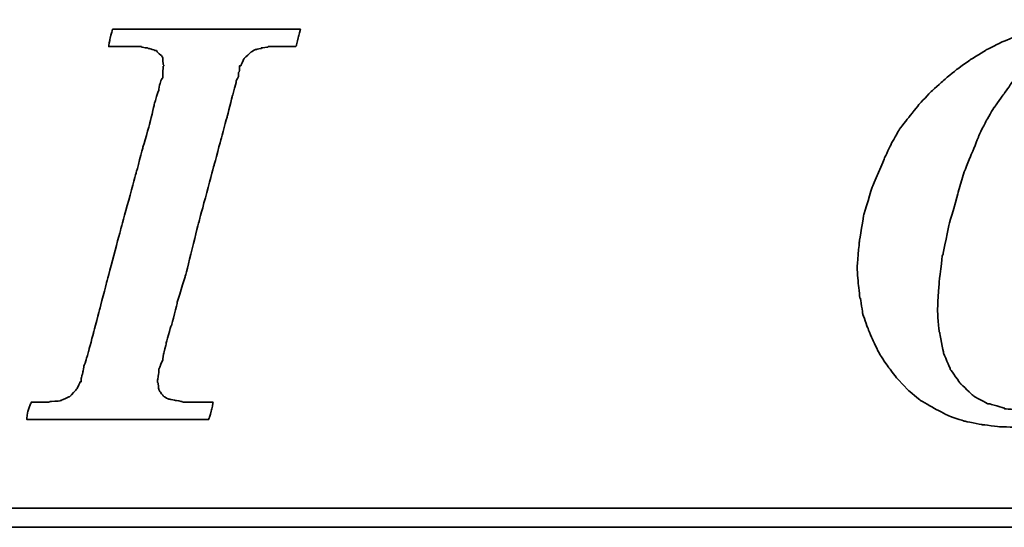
# Model space of a CAD drawing. Header units: millimetres. Extents: x 640 to 894, y 81 to 158.
# Tile 34 of 56: x 829.59 to 835.82, y 104.45 to 107.67. Entities that reach past the tile are written whole.
import ezdxf

# ---------------------------------------------------------------- set-up
doc = ezdxf.new("R2010")
doc.units = ezdxf.units.MM
doc.header["$LTSCALE"] = 0.1
doc.layers.add('DIM', color=4, linetype='CONTINUOUS')
doc.layers.add('layer 1', color=7, linetype='CONTINUOUS')

# ---------------------------------------------------------------- blocks, each defined once
blk = doc.blocks.new('TBI MOTION logo(完整正式版)')
at = {"layer": 'layer 1', "color": 22, "lineweight": 35}
for points, knots in [([(-11.34375, -6.98375), (-11.34375, -6.98375), (-10.91375, -7.43875), (-10.91375, -7.43875), (-10.91375, -7.43875), (-10.91375, -7.43875), (-10.38625, -7.87125), (-10.38625, -7.87125), (-10.38625, -7.87125), (-10.38625, -7.87125), (-9.81125, -8.20375), (-9.81125, -8.20375), (-9.81125, -8.20375), (-9.81125, -8.20375), (-9.21125, -8.51875), (-9.21125, -8.51875), (-9.21125, -8.51875), (-9.21125, -8.51875), (-8.51625, -8.75875), (-8.51625, -8.75875), (-8.51625, -8.75875), (-8.51625, -8.75875), (-7.77125, -8.90375), (-7.77125, -8.90375), (-7.77125, -8.90375), (-7.77125, -8.90375), (-6.97875, -8.99875), (-6.97875, -8.99875), (-6.97875, -8.99875), (-6.97875, -8.99875), (-6.14125, -9.02375), (-6.14125, -9.02375), (-6.14125, -9.02375), (-6.14125, -9.02375), (-5.37125, -8.99875), (-5.37125, -8.99875), (-5.37125, -8.99875), (-5.37125, -8.99875), (-4.65375, -8.94875), (-4.65375, -8.94875), (-4.65375, -8.94875), (-4.65375, -8.94875), (-3.93375, -8.80625), (-3.93375, -8.80625), (-3.93375, -8.80625), (-3.93375, -8.80625), (-3.21375, -8.66375), (-3.21375, -8.66375), (-3.21375, -8.66375), (-3.21375, -8.66375), (-2.49375, -8.39875), (-2.49375, -8.39875), (-2.49375, -8.39875), (-2.49375, -8.39875), (-1.79875, -8.13375), (-1.79875, -8.13375), (-1.79875, -8.13375), (-1.79875, -8.13375), (-1.17375, -7.84375), (-1.17375, -7.84375), (-1.17375, -7.84375), (-1.17375, -7.84375), (-0.52375, -7.46375), (-0.52375, -7.46375), (-0.52375, -7.46375), (-0.52375, -7.46375), (0.10124, -7.07875), (0.10124, -7.07875), (0.10124, -7.07875), (0.10124, -7.07875), (0.67625, -6.62375), (0.67625, -6.62375), (0.67625, -6.62375), (0.67625, -6.62375), (1.24874, -6.14375), (1.24874, -6.14375), (1.24874, -6.14375), (1.24874, -6.14375), (1.72874, -5.64125), (1.72874, -5.64125), (1.72874, -5.64125), (1.72874, -5.64125), (2.18624, -5.06375), (2.18624, -5.06375), (2.18624, -5.06375), (2.18624, -5.06375), (2.61625, -4.48874), (2.61625, -4.48874), (2.61625, -4.48874), (2.61625, -4.48874), (3.00125, -3.83874), (3.00125, -3.83874), (3.00125, -3.83874), (3.00125, -3.83874), (3.36124, -3.21374), (3.36124, -3.21374), (3.36124, -3.21374), (3.36124, -3.21374), (3.84374, -1.99125), (3.84374, -1.99125), (3.84374, -1.99125), (3.84374, -1.99125), (4.22625, -0.81875), (4.22625, -0.81875), (4.22625, -0.81875), (4.22625, -0.81875), (4.39125, 0.45624), (4.39125, 0.45624), (4.39125, 0.45624), (4.39125, 0.45624), (4.48874, 1.70124), (4.48874, 1.70124), (4.48874, 1.70124), (4.48874, 1.70124), (4.43874, 2.44625), (4.43874, 2.44625), (4.43874, 2.44625), (4.43874, 2.44625), (4.36874, 3.14125), (4.36874, 3.14125), (4.36874, 3.14125), (4.36874, 3.14125), (4.25125, 3.81125), (4.25125, 3.81125), (4.25125, 3.81125), (4.25125, 3.81125), (4.03124, 4.41125), (4.03124, 4.41125), (4.03124, 4.41125), (4.03124, 4.41125), (3.74374, 5.01125), (3.74374, 5.01125), (3.74374, 5.01125), (3.74374, 5.01125), (3.43124, 5.58875), (3.43124, 5.58875), (3.43124, 5.58875), (3.43124, 5.58875), (3.02625, 6.09125), (3.02625, 6.09125), (3.02625, 6.09125), (3.02625, 6.09125), (2.59374, 6.54875), (2.59374, 6.54875), (2.59374, 6.54875), (2.59374, 6.54875), (2.09124, 6.98125), (2.09124, 6.98125), (2.09124, 6.98125), (2.09124, 6.98125), (1.56124, 7.36625), (1.56124, 7.36625), (1.56124, 7.36625), (1.56124, 7.36625), (0.98624, 7.67625), (0.98624, 7.67625), (0.98624, 7.67625), (0.98624, 7.67625), (0.38624, 7.96375), (0.38624, 7.96375), (0.38624, 7.96375), (0.38624, 7.96375), (-0.25875, 8.15625), (-0.25875, 8.15625), (-0.25875, 8.15625), (-0.25875, 8.15625), (-0.98125, 8.30125), (-0.98125, 8.30125), (-0.98125, 8.30125), (-0.98125, 8.30125), (-1.70124, 8.37125), (-1.70124, 8.37125), (-1.70124, 8.37125), (-1.70124, 8.37125), (-2.49375, 8.39624), (-2.49375, 8.39624), (-2.49375, 8.39624), (-2.49375, 8.39624), (-3.28625, 8.37125), (-3.28625, 8.37125), (-3.28625, 8.37125), (-3.28625, 8.37125), (-4.05125, 8.32125), (-4.05125, 8.32125), (-4.05125, 8.32125), (-4.05125, 8.32125), (-4.77375, 8.18125), (-4.77375, 8.18125), (-4.77375, 8.18125), (-4.77375, 8.18125), (-5.51625, 7.96375), (-5.51625, 7.96375), (-5.51625, 7.96375), (-5.51625, 7.96375), (-6.21125, 7.72625), (-6.21125, 7.72625), (-6.21125, 7.72625), (-6.21125, 7.72625), (-6.92875, 7.43625), (-6.92875, 7.43625), (-6.92875, 7.43625), (-6.92875, 7.43625), (-7.57875, 7.10125), (-7.57875, 7.10125), (-7.57875, 7.10125), (-7.57875, 7.10125), (-8.24875, 6.69125), (-8.24875, 6.69125), (-8.24875, 6.69125), (-8.24875, 6.69125), (-8.84875, 6.26125), (-8.84875, 6.26125), (-8.84875, 6.26125), (-8.84875, 6.26125), (-9.42625, 5.78125), (-9.42625, 5.78125), (-9.42625, 5.78125), (-9.42625, 5.78125), (-9.95375, 5.30125), (-9.95375, 5.30125), (-9.95375, 5.30125), (-9.95375, 5.30125), (-10.43375, 4.79624), (-10.43375, 4.79624), (-10.43375, 4.79624), (-10.43375, 4.79624), (-10.88875, 4.22125), (-10.88875, 4.22125), (-10.88875, 4.22125), (-10.88875, 4.22125), (-11.29875, 3.69375), (-11.29875, 3.69375), (-11.29875, 3.69375), (-11.29875, 3.69375), (-11.63375, 3.09125), (-11.63375, 3.09125), (-11.63375, 3.09125), (-11.63375, 3.09125), (-11.91875, 2.49625), (-11.91875, 2.49625), (-11.91875, 2.49625), (-11.91875, 2.49625), (-12.44875, 1.24625), (-12.44875, 1.24625), (-12.44875, 1.24625), (-12.44875, 1.24625), (-12.80875, 0.06874), (-12.80875, 0.06874), (-12.80875, 0.06874), (-12.80875, 0.06874), (-12.99875, -1.07875), (-12.99875, -1.07875), (-12.99875, -1.07875), (-12.99875, -1.07875), (-13.09375, -2.18375), (-13.09375, -2.18375), (-13.09375, -2.18375), (-13.09375, -2.18375), (-13.04875, -2.85375), (-13.04875, -2.85375), (-13.04875, -2.85375), (-13.04875, -2.85375), (-12.97375, -3.50375), (-12.97375, -3.50375), (-12.97375, -3.50375), (-12.97375, -3.50375), (-12.95375, -3.50375), (-12.95375, -3.50375), (-12.95375, -3.50375), (-12.95375, -3.50375), (-12.85375, -4.17375), (-12.85375, -4.17375), (-12.85375, -4.17375), (-12.85375, -4.17375), (-12.63875, -4.77624), (-12.63875, -4.77624), (-12.63875, -4.77624), (-12.63875, -4.77624), (-12.39875, -5.35125), (-12.39875, -5.35125), (-12.39875, -5.35125), (-12.39875, -5.35125), (-12.11375, -5.92875), (-12.11375, -5.92875), (-12.11375, -5.92875), (-12.11375, -5.92875), (-11.75375, -6.45375), (-11.75375, -6.45375), (-11.75375, -6.45375), (-11.75375, -6.45375), (-11.34375, -6.98375), (-11.34375, -6.98375)], [0, 0, 0, 0, 0.01369863, 0.01369863, 0.01369863, 0.01369864, 0.02739726, 0.02739726, 0.02739726, 0.02739727, 0.04109589, 0.04109589, 0.04109589, 0.0410959, 0.05479452, 0.05479452, 0.05479452, 0.05479453, 0.06849315, 0.06849315, 0.06849315, 0.06849316, 0.08219178, 0.08219178, 0.08219178, 0.08219179, 0.09589041, 0.09589041, 0.09589041, 0.09589042, 0.10958904, 0.10958904, 0.10958904, 0.10958905, 0.12328767, 0.12328767, 0.12328767, 0.12328768, 0.1369863, 0.1369863, 0.1369863, 0.13698631, 0.15068493, 0.15068493, 0.15068493, 0.15068494, 0.16438356, 0.16438356, 0.16438356, 0.16438357, 0.17808219, 0.17808219, 0.17808219, 0.1780822, 0.19178082, 0.19178082, 0.19178082, 0.19178083, 0.20547945, 0.20547945, 0.20547945, 0.20547946, 0.21917808, 0.21917808, 0.21917808, 0.21917809, 0.23287671, 0.23287671, 0.23287671, 0.23287672, 0.24657534, 0.24657534, 0.24657534, 0.24657535, 0.26027397, 0.26027397, 0.26027397, 0.26027398, 0.2739726, 0.2739726, 0.2739726, 0.27397261, 0.28767123, 0.28767123, 0.28767123, 0.28767124, 0.30136986, 0.30136986, 0.30136986, 0.30136987, 0.31506849, 0.31506849, 0.31506849, 0.3150685, 0.32876712, 0.32876712, 0.32876712, 0.32876713, 0.34246575, 0.34246575, 0.34246575, 0.34246576, 0.35616438, 0.35616438, 0.35616438, 0.35616439, 0.36986301, 0.36986301, 0.36986301, 0.36986302, 0.38356164, 0.38356164, 0.38356164, 0.38356165, 0.39726027, 0.39726027, 0.39726027, 0.39726028, 0.4109589, 0.4109589, 0.4109589, 0.41095891, 0.42465753, 0.42465753, 0.42465753, 0.42465754, 0.43835616, 0.43835616, 0.43835616, 0.43835617, 0.45205479, 0.45205479, 0.45205479, 0.4520548, 0.46575342, 0.46575342, 0.46575342, 0.46575343, 0.47945205, 0.47945205, 0.47945205, 0.47945206, 0.49315068, 0.49315068, 0.49315068, 0.49315069, 0.50684932, 0.50684932, 0.50684932, 0.50684933, 0.52054795, 0.52054795, 0.52054795, 0.52054796, 0.53424658, 0.53424658, 0.53424658, 0.53424659, 0.54794521, 0.54794521, 0.54794521, 0.54794522, 0.56164384, 0.56164384, 0.56164384, 0.56164385, 0.57534247, 0.57534247, 0.57534247, 0.57534248, 0.5890411, 0.5890411, 0.5890411, 0.58904111, 0.60273973, 0.60273973, 0.60273973, 0.60273974, 0.61643836, 0.61643836, 0.61643836, 0.61643837, 0.63013699, 0.63013699, 0.63013699, 0.630137, 0.64383562, 0.64383562, 0.64383562, 0.64383563, 0.65753425, 0.65753425, 0.65753425, 0.65753426, 0.67123288, 0.67123288, 0.67123288, 0.67123289, 0.68493151, 0.68493151, 0.68493151, 0.68493152, 0.69863014, 0.69863014, 0.69863014, 0.69863015, 0.71232877, 0.71232877, 0.71232877, 0.71232878, 0.7260274, 0.7260274, 0.7260274, 0.72602741, 0.73972603, 0.73972603, 0.73972603, 0.73972604, 0.75342466, 0.75342466, 0.75342466, 0.75342467, 0.76712329, 0.76712329, 0.76712329, 0.7671233, 0.78082192, 0.78082192, 0.78082192, 0.78082193, 0.79452055, 0.79452055, 0.79452055, 0.79452056, 0.80821918, 0.80821918, 0.80821918, 0.80821919, 0.82191781, 0.82191781, 0.82191781, 0.82191782, 0.83561644, 0.83561644, 0.83561644, 0.83561645, 0.84931507, 0.84931507, 0.84931507, 0.84931508, 0.8630137, 0.8630137, 0.8630137, 0.86301371, 0.87671233, 0.87671233, 0.87671233, 0.87671234, 0.89041096, 0.89041096, 0.89041096, 0.89041097, 0.90410959, 0.90410959, 0.90410959, 0.9041096, 0.91780822, 0.91780822, 0.91780822, 0.91780823, 0.93150685, 0.93150685, 0.93150685, 0.93150686, 0.94520548, 0.94520548, 0.94520548, 0.94520549, 0.95890411, 0.95890411, 0.95890411, 0.95890412, 0.97260274, 0.97260274, 0.97260274, 0.97260275, 0.98630137, 0.98630137, 0.98630137, 0.98630138, 1, 1, 1, 1]), ([(-40.59125, -7.94375), (-40.59125, -7.94375), (-40.97375, -7.94375), (-40.97375, -7.94375), (-40.97375, -7.94375), (-40.97375, -7.94375), (-41.38125, -7.94375), (-41.38125, -7.94375), (-41.38125, -7.94375), (-41.38125, -7.94375), (-41.54875, -7.94375), (-41.54875, -7.94375), (-41.54875, -7.94375), (-41.54875, -7.94375), (-41.59875, -7.94375), (-41.59875, -7.94375), (-41.59875, -7.94375), (-41.59875, -7.94375), (-41.88375, -7.94375), (-41.88375, -7.94375), (-41.88375, -7.94375), (-41.88375, -7.94375), (-41.90875, -7.91875), (-41.90875, -7.91875), (-41.90875, -7.91875), (-41.90875, -7.91875), (-42.19875, -7.87125), (-42.19875, -7.87125), (-42.19875, -7.87125), (-42.19875, -7.87125), (-42.43875, -7.82375), (-42.43875, -7.82375), (-42.43875, -7.82375), (-42.43875, -7.82375), (-42.45875, -7.82375), (-42.45875, -7.82375), (-42.45875, -7.82375), (-42.45875, -7.82375), (-42.48625, -7.82375), (-42.48625, -7.82375), (-42.48625, -7.82375), (-42.48625, -7.82375), (-42.67625, -7.72375), (-42.67625, -7.72375), (-42.67625, -7.72375), (-42.67625, -7.72375), (-42.70125, -7.70375), (-42.70125, -7.70375), (-42.70125, -7.70375), (-42.70125, -7.70375), (-42.72375, -7.67875), (-42.72375, -7.67875), (-42.72375, -7.67875), (-42.72375, -7.67875), (-42.86875, -7.48875), (-42.86875, -7.48875), (-42.86875, -7.48875), (-42.86875, -7.48875), (-42.89375, -7.43875), (-42.89375, -7.43875), (-42.89375, -7.43875), (-42.89375, -7.43875), (-42.91875, -7.38875), (-42.91875, -7.38875), (-42.91875, -7.38875), (-42.91875, -7.38875), (-42.93875, -7.12875), (-42.93875, -7.12875), (-42.93875, -7.12875), (-42.93875, -7.12875), (-42.96375, -7.10375), (-42.96375, -7.10375), (-42.96375, -7.10375), (-42.96375, -7.10375), (-42.96375, -7.05375), (-42.96375, -7.05375), (-42.96375, -7.05375), (-42.96375, -7.05375), (-42.96375, -7.00875), (-42.96375, -7.00875), (-42.96375, -7.00875), (-42.96375, -7.00875), (-42.91875, -6.69625), (-42.91875, -6.69625), (-42.91875, -6.69625), (-42.91875, -6.69625), (-42.91875, -6.62375), (-42.91875, -6.62375), (-42.91875, -6.62375), (-42.91875, -6.62375), (-42.91875, -6.59625), (-42.91875, -6.59625), (-42.91875, -6.59625), (-42.91875, -6.59625), (-42.91875, -6.57375), (-42.91875, -6.57375), (-42.91875, -6.57375), (-42.91875, -6.57375), (-42.91875, -6.52875), (-42.91875, -6.52875), (-42.91875, -6.52875), (-42.91875, -6.52875), (-42.89375, -6.50375), (-42.89375, -6.50375), (-42.89375, -6.50375), (-42.89375, -6.50375), (-42.84375, -6.38375), (-42.84375, -6.38375), (-42.84375, -6.38375), (-42.84375, -6.38375), (-42.84375, -6.35875), (-42.84375, -6.35875), (-42.84375, -6.35875), (-42.84375, -6.35875), (-42.74625, -6.14375), (-42.74625, -6.14375), (-42.74625, -6.14375), (-42.74625, -6.14375), (-42.70125, -5.85375), (-42.70125, -5.85375), (-42.70125, -5.85375), (-42.70125, -5.85375), (-42.60375, -5.47125), (-42.60375, -5.47125), (-42.60375, -5.47125), (-42.60375, -5.47125), (-42.60375, -5.44875), (-42.60375, -5.44875), (-42.60375, -5.44875), (-42.60375, -5.44875), (-42.38875, -4.67875), (-42.38875, -4.67875), (-42.38875, -4.67875), (-42.38875, -4.67875), (-42.36375, -4.65375), (-42.36375, -4.65375), (-42.36375, -4.65375), (-42.36375, -4.65375), (-42.12375, -3.69625), (-42.12375, -3.69625), (-42.12375, -3.69625), (-42.12375, -3.69625), (-42.12375, -3.67374), (-42.12375, -3.67374), (-42.12375, -3.67374), (-42.12375, -3.67374), (-41.78875, -2.59374), (-41.78875, -2.59374), (-41.78875, -2.59374), (-41.78875, -2.59374), (-41.18875, -0.19375), (-41.18875, -0.19375), (-41.18875, -0.19375), (-41.18875, -0.19375), (-40.54375, 2.20624), (-40.54375, 2.20624), (-40.54375, 2.20624), (-40.54375, 2.20624), (-40.25375, 3.30875), (-40.25375, 3.30875), (-40.25375, 3.30875), (-40.25375, 3.30875), (-39.98875, 4.27125), (-39.98875, 4.27125), (-39.98875, 4.27125), (-39.98875, 4.27125), (-39.77375, 5.13125), (-39.77375, 5.13125), (-39.77375, 5.13125), (-39.77375, 5.13125), (-39.67875, 5.47125), (-39.67875, 5.47125), (-39.67875, 5.47125), (-39.67875, 5.47125), (-39.60375, 5.75625), (-39.60375, 5.75625), (-39.60375, 5.75625), (-39.60375, 5.75625), (-39.60375, 5.78125), (-39.60375, 5.78125), (-39.60375, 5.78125), (-39.60375, 5.78125), (-39.50875, 5.97125), (-39.50875, 5.97125), (-39.50875, 5.97125), (-39.50875, 5.97125), (-39.50875, 6.13875), (-39.50875, 6.13875), (-39.50875, 6.13875), (-39.50875, 6.13875), (-39.48625, 6.16625), (-39.48625, 6.16625), (-39.48625, 6.16625), (-39.48625, 6.16625), (-39.46125, 6.28625), (-39.46125, 6.28625), (-39.46125, 6.28625), (-39.46125, 6.28625), (-39.46125, 6.42625), (-39.46125, 6.42625), (-39.46125, 6.42625), (-39.46125, 6.42625), (-39.41375, 6.42625), (-39.41375, 6.42625), (-39.41375, 6.42625), (-39.41375, 6.42625), (-39.29375, 6.69125), (-39.29375, 6.69125), (-39.29375, 6.69125), (-39.29375, 6.69125), (-39.26875, 6.74125), (-39.26875, 6.74125), (-39.26875, 6.74125), (-39.26875, 6.74125), (-39.24375, 6.76625), (-39.24375, 6.76625), (-39.24375, 6.76625), (-39.24375, 6.76625), (-38.98375, 7.00624), (-38.98375, 7.00624), (-38.98375, 7.00624), (-38.98375, 7.00624), (-38.95625, 7.02624), (-38.95625, 7.02624), (-38.95625, 7.02624), (-38.95625, 7.02624), (-38.78875, 7.12624), (-38.78875, 7.12624), (-38.78875, 7.12624), (-38.78875, 7.12624), (-38.76375, 7.12624), (-38.76375, 7.12624), (-38.76375, 7.12624), (-38.76375, 7.12624), (-38.74375, 7.12624), (-38.74375, 7.12624), (-38.74375, 7.12624), (-38.74375, 7.12624), (-38.52875, 7.17125), (-38.52875, 7.17125), (-38.52875, 7.17125), (-38.52875, 7.17125), (-38.52875, 7.19624), (-38.52875, 7.19624), (-38.52875, 7.19624), (-38.52875, 7.19624), (-38.50375, 7.19624), (-38.50375, 7.19624), (-38.50375, 7.19624), (-38.50375, 7.19624), (-38.26125, 7.21875), (-38.26125, 7.21875), (-38.26125, 7.21875), (-38.26125, 7.21875), (-38.23875, 7.24624), (-38.23875, 7.24624), (-38.23875, 7.24624), (-38.23875, 7.24624), (-38.21625, 7.24624), (-38.21625, 7.24624), (-38.21625, 7.24624), (-38.21625, 7.24624), (-38.18875, 7.24624), (-38.18875, 7.24624), (-38.18875, 7.24624), (-38.18875, 7.24624), (-37.90375, 7.24624), (-37.90375, 7.24624), (-37.90375, 7.24624), (-37.90375, 7.24624), (-37.85375, 7.24624), (-37.85375, 7.24624), (-37.85375, 7.24624), (-37.85375, 7.24624), (-37.75875, 7.24624), (-37.75875, 7.24624), (-37.75875, 7.24624), (-37.75875, 7.24624), (-37.42375, 7.24624), (-37.42375, 7.24624), (-37.42375, 7.24624), (-37.42375, 7.24624), (-37.08875, 7.24624), (-37.08875, 7.24624), (-37.08875, 7.24624), (-37.08875, 7.24624), (-37.06375, 7.24624), (-37.06375, 7.24624), (-37.06375, 7.24624), (-37.06375, 7.24624), (-37.06375, 7.26624), (-37.06375, 7.26624), (-37.06375, 7.26624), (-37.06375, 7.26624), (-37.03875, 7.29125), (-37.03875, 7.29125), (-37.03875, 7.29125), (-37.03875, 7.29125), (-37.03875, 7.31625), (-37.03875, 7.31625), (-37.03875, 7.31625), (-37.03875, 7.31625), (-36.94125, 7.67625), (-36.94125, 7.67625), (-36.94125, 7.67625), (-36.94125, 7.67625), (-36.86875, 7.98625), (-36.86875, 7.98625), (-36.86875, 7.98625), (-36.86875, 7.98625), (-36.98875, 7.98625), (-36.98875, 7.98625), (-36.98875, 7.98625), (-36.98875, 7.98625), (-37.42375, 7.98625), (-37.42375, 7.98625), (-37.42375, 7.98625), (-37.42375, 7.98625), (-37.94875, 7.98625), (-37.94875, 7.98625), (-37.94875, 7.98625), (-37.94875, 7.98625), (-38.57375, 7.98625), (-38.57375, 7.98625), (-38.57375, 7.98625), (-38.57375, 7.98625), (-39.29375, 7.98625), (-39.29375, 7.98625), (-39.29375, 7.98625), (-39.29375, 7.98625), (-40.82875, 7.98625), (-40.82875, 7.98625), (-40.82875, 7.98625), (-40.82875, 7.98625), (-42.36375, 7.98625), (-42.36375, 7.98625), (-42.36375, 7.98625), (-42.36375, 7.98625), (-43.08375, 7.98625), (-43.08375, 7.98625), (-43.08375, 7.98625), (-43.08375, 7.98625), (-43.70875, 7.98625), (-43.70875, 7.98625), (-43.70875, 7.98625), (-43.70875, 7.98625), (-44.23375, 7.98625), (-44.23375, 7.98625), (-44.23375, 7.98625), (-44.23375, 7.98625), (-44.66875, 7.98625), (-44.66875, 7.98625), (-44.66875, 7.98625), (-44.66875, 7.98625), (-44.88375, 7.98625), (-44.88375, 7.98625), (-44.88375, 7.98625), (-44.88375, 7.98625), (-44.90875, 7.94125), (-44.90875, 7.94125), (-44.90875, 7.94125), (-44.90875, 7.94125), (-44.90875, 7.91625), (-44.90875, 7.91625), (-44.90875, 7.91625), (-44.90875, 7.91625), (-45.00375, 7.55625), (-45.00375, 7.55625), (-45.00375, 7.55625), (-45.00375, 7.55625), (-45.05375, 7.24624), (-45.05375, 7.24624), (-45.05375, 7.24624), (-45.05375, 7.24624), (-44.61875, 7.24624), (-44.61875, 7.24624), (-44.61875, 7.24624), (-44.61875, 7.24624), (-44.11375, 7.24624), (-44.11375, 7.24624), (-44.11375, 7.24624), (-44.11375, 7.24624), (-43.99375, 7.24624), (-43.99375, 7.24624), (-43.99375, 7.24624), (-43.99375, 7.24624), (-43.94625, 7.24624), (-43.94625, 7.24624), (-43.94625, 7.24624), (-43.94625, 7.24624), (-43.92374, 7.24624), (-43.92374, 7.24624), (-43.92374, 7.24624), (-43.92374, 7.24624), (-43.65875, 7.24624), (-43.65875, 7.24624), (-43.65875, 7.24624), (-43.65875, 7.24624), (-43.63875, 7.21875), (-43.63875, 7.21875), (-43.63875, 7.21875), (-43.63875, 7.21875), (-43.46875, 7.19624), (-43.46875, 7.19624), (-43.46875, 7.19624), (-43.46875, 7.19624), (-43.39875, 7.19624), (-43.39875, 7.19624), (-43.39875, 7.19624), (-43.39875, 7.19624), (-43.37125, 7.17125), (-43.37125, 7.17125), (-43.37125, 7.17125), (-43.37125, 7.17125), (-43.34875, 7.17125), (-43.34875, 7.17125), (-43.34875, 7.17125), (-43.34875, 7.17125), (-43.20375, 7.12624), (-43.20375, 7.12624), (-43.20375, 7.12624), (-43.20375, 7.12624), (-43.05875, 7.07624), (-43.05875, 7.07624), (-43.05875, 7.07624), (-43.05875, 7.07624), (-43.01375, 7.07624), (-43.01375, 7.07624), (-43.01375, 7.07624), (-43.01375, 7.07624), (-42.98875, 7.02624), (-42.98875, 7.02624), (-42.98875, 7.02624), (-42.98875, 7.02624), (-42.79875, 6.86125), (-42.79875, 6.86125), (-42.79875, 6.86125), (-42.79875, 6.86125), (-42.77375, 6.81125), (-42.77375, 6.81125), (-42.77375, 6.81125), (-42.77375, 6.81125), (-42.74625, 6.76625), (-42.74625, 6.76625), (-42.74625, 6.76625), (-42.74625, 6.76625), (-42.72375, 6.47625), (-42.72375, 6.47625), (-42.72375, 6.47625), (-42.72375, 6.47625), (-42.70125, 6.45124), (-42.70125, 6.45124), (-42.70125, 6.45124), (-42.70125, 6.45124), (-42.70125, 6.42625), (-42.70125, 6.42625), (-42.70125, 6.42625), (-42.70125, 6.42625), (-42.72375, 6.40625), (-42.72375, 6.40625), (-42.72375, 6.40625), (-42.72375, 6.40625), (-42.74625, 5.97125), (-42.74625, 5.97125), (-42.74625, 5.97125), (-42.74625, 5.97125), (-42.74625, 5.94625), (-42.74625, 5.94625), (-42.74625, 5.94625), (-42.74625, 5.94625), (-42.74625, 5.92625), (-42.74625, 5.92625), (-42.74625, 5.92625), (-42.74625, 5.92625), (-42.77375, 5.87625), (-42.77375, 5.87625), (-42.77375, 5.87625), (-42.77375, 5.87625), (-42.81875, 5.80625), (-42.81875, 5.80625), (-42.81875, 5.80625), (-42.81875, 5.80625), (-42.86875, 5.63625), (-42.86875, 5.63625), (-42.86875, 5.63625), (-42.86875, 5.63625), (-42.91875, 5.39625), (-42.91875, 5.39625), (-42.91875, 5.39625), (-42.91875, 5.39625), (-42.91875, 5.37124), (-42.91875, 5.37124), (-42.91875, 5.37124), (-42.91875, 5.37124), (-43.01375, 5.10874), (-43.01375, 5.10874), (-43.01375, 5.10874), (-43.01375, 5.10874), (-43.10875, 4.77124), (-43.10875, 4.77124), (-43.10875, 4.77124), (-43.10875, 4.77124), (-43.29875, 3.95625), (-43.29875, 3.95625), (-43.29875, 3.95625), (-43.29875, 3.95625), (-43.58875, 2.95125), (-43.58875, 2.95125), (-43.58875, 2.95125), (-43.58875, 2.95125), (-43.87375, 1.87125), (-43.87375, 1.87125), (-43.87375, 1.87125), (-43.87375, 1.87125), (-44.52625, -0.50374), (-44.52625, -0.50374), (-44.52625, -0.50374), (-44.52625, -0.50374), (-45.14875, -2.85375), (-45.14875, -2.85375), (-45.14875, -2.85375), (-45.14875, -2.85375), (-45.43375, -3.95875), (-45.43375, -3.95875), (-45.43375, -3.95875), (-45.43375, -3.95875), (-45.69875, -4.96875), (-45.69875, -4.96875), (-45.69875, -4.96875), (-45.69875, -4.96875), (-45.91375, -5.78375), (-45.91375, -5.78375), (-45.91375, -5.78375), (-45.91375, -5.78375), (-46.01375, -6.11875), (-46.01375, -6.11875), (-46.01375, -6.11875), (-46.01375, -6.11875), (-46.01375, -6.14375), (-46.01375, -6.14375), (-46.01375, -6.14375), (-46.01375, -6.14375), (-46.10875, -6.40875), (-46.10875, -6.40875), (-46.10875, -6.40875), (-46.10875, -6.40875), (-46.15375, -6.64875), (-46.15375, -6.64875), (-46.15375, -6.64875), (-46.15375, -6.64875), (-46.20375, -6.83875), (-46.20375, -6.83875), (-46.20375, -6.83875), (-46.20375, -6.83875), (-46.22875, -6.93375), (-46.22875, -6.93375), (-46.22875, -6.93375), (-46.22875, -6.93375), (-46.22875, -7.07875), (-46.22875, -7.07875), (-46.22875, -7.07875), (-46.22875, -7.07875), (-46.27375, -7.07875), (-46.27375, -7.07875), (-46.27375, -7.07875), (-46.27375, -7.07875), (-46.39375, -7.34375), (-46.39375, -7.34375), (-46.39375, -7.34375), (-46.39375, -7.34375), (-46.39375, -7.36875), (-46.39375, -7.36875), (-46.39375, -7.36875), (-46.39375, -7.36875), (-46.42125, -7.38875), (-46.42125, -7.38875), (-46.42125, -7.38875), (-46.42125, -7.38875), (-46.68375, -7.67875), (-46.68375, -7.67875), (-46.68375, -7.67875), (-46.68375, -7.67875), (-46.70875, -7.70375), (-46.70875, -7.70375), (-46.70875, -7.70375), (-46.70875, -7.70375), (-46.75375, -7.72375), (-46.75375, -7.72375), (-46.75375, -7.72375), (-46.75375, -7.72375), (-47.08875, -7.87125), (-47.08875, -7.87125), (-47.08875, -7.87125), (-47.08875, -7.87125), (-47.11625, -7.87125), (-47.11625, -7.87125), (-47.11625, -7.87125), (-47.11625, -7.87125), (-47.13875, -7.89375), (-47.13875, -7.89375), (-47.13875, -7.89375), (-47.13875, -7.89375), (-47.56875, -7.91875), (-47.56875, -7.91875), (-47.56875, -7.91875), (-47.56875, -7.91875), (-47.59625, -7.94375), (-47.59625, -7.94375), (-47.59625, -7.94375), (-47.59625, -7.94375), (-47.64375, -7.94375), (-47.64375, -7.94375), (-47.64375, -7.94375), (-47.64375, -7.94375), (-47.73625, -7.94375), (-47.73625, -7.94375), (-47.73625, -7.94375), (-47.73625, -7.94375), (-48.07375, -7.94375), (-48.07375, -7.94375), (-48.07375, -7.94375), (-48.07375, -7.94375), (-48.36125, -7.94375), (-48.36125, -7.94375), (-48.36125, -7.94375), (-48.36125, -7.94375), (-48.36125, -7.96625), (-48.36125, -7.96625), (-48.36125, -7.96625), (-48.36125, -7.96625), (-48.36125, -7.99125), (-48.36125, -7.99125), (-48.36125, -7.99125), (-48.36125, -7.99125), (-48.38875, -8.01375), (-48.38875, -8.01375), (-48.38875, -8.01375), (-48.38875, -8.01375), (-48.50875, -8.34875), (-48.50875, -8.34875), (-48.50875, -8.34875), (-48.50875, -8.34875), (-48.55375, -8.68625), (-48.55375, -8.68625), (-48.55375, -8.68625), (-48.55375, -8.68625), (-48.45875, -8.68625), (-48.45875, -8.68625), (-48.45875, -8.68625), (-48.45875, -8.68625), (-48.07375, -8.68625), (-48.07375, -8.68625), (-48.07375, -8.68625), (-48.07375, -8.68625), (-47.52375, -8.68625), (-47.52375, -8.68625), (-47.52375, -8.68625), (-47.52375, -8.68625), (-46.92375, -8.68625), (-46.92375, -8.68625), (-46.92375, -8.68625), (-46.92375, -8.68625), (-46.25375, -8.68625), (-46.25375, -8.68625), (-46.25375, -8.68625), (-46.25375, -8.68625), (-46.20375, -8.68625), (-46.20375, -8.68625), (-46.20375, -8.68625), (-46.20375, -8.68625), (-44.71375, -8.68625), (-44.71375, -8.68625), (-44.71375, -8.68625), (-44.71375, -8.68625), (-43.22875, -8.68625), (-43.22875, -8.68625), (-43.22875, -8.68625), (-43.22875, -8.68625), (-42.55875, -8.68625), (-42.55875, -8.68625), (-42.55875, -8.68625), (-42.55875, -8.68625), (-42.50875, -8.68625), (-42.50875, -8.68625), (-42.50875, -8.68625), (-42.50875, -8.68625), (-41.93375, -8.68625), (-41.93375, -8.68625), (-41.93375, -8.68625), (-41.93375, -8.68625), (-41.38125, -8.68625), (-41.38125, -8.68625), (-41.38125, -8.68625), (-41.38125, -8.68625), (-40.97375, -8.68625), (-40.97375, -8.68625), (-40.97375, -8.68625), (-40.97375, -8.68625), (-40.78125, -8.68625), (-40.78125, -8.68625), (-40.78125, -8.68625), (-40.78125, -8.68625), (-40.78125, -8.63875), (-40.78125, -8.63875), (-40.78125, -8.63875), (-40.78125, -8.63875), (-40.75875, -8.63875), (-40.75875, -8.63875), (-40.75875, -8.63875), (-40.75875, -8.63875), (-40.66375, -8.27875), (-40.66375, -8.27875), (-40.66375, -8.27875), (-40.66375, -8.27875), (-40.59125, -7.94375), (-40.59125, -7.94375)], [0, 0, 0, 0, 0.00558659, 0.00558659, 0.00558659, 0.0055866, 0.01117318, 0.01117318, 0.01117318, 0.01117319, 0.01675978, 0.01675978, 0.01675978, 0.01675979, 0.02234637, 0.02234637, 0.02234637, 0.02234638, 0.02793296, 0.02793296, 0.02793296, 0.02793297, 0.03351955, 0.03351955, 0.03351955, 0.03351956, 0.03910615, 0.03910615, 0.03910615, 0.03910616, 0.04469274, 0.04469274, 0.04469274, 0.04469275, 0.05027933, 0.05027933, 0.05027933, 0.05027934, 0.05586592, 0.05586592, 0.05586592, 0.05586593, 0.06145251, 0.06145251, 0.06145251, 0.06145252, 0.06703911, 0.06703911, 0.06703911, 0.06703912, 0.0726257, 0.0726257, 0.0726257, 0.07262571, 0.07821229, 0.07821229, 0.07821229, 0.0782123, 0.08379888, 0.08379888, 0.08379888, 0.08379889, 0.08938547, 0.08938547, 0.08938547, 0.08938548, 0.09497207, 0.09497207, 0.09497207, 0.09497208, 0.10055866, 0.10055866, 0.10055866, 0.10055867, 0.10614525, 0.10614525, 0.10614525, 0.10614526, 0.11173184, 0.11173184, 0.11173184, 0.11173185, 0.11731844, 0.11731844, 0.11731844, 0.11731845, 0.12290503, 0.12290503, 0.12290503, 0.12290504, 0.12849162, 0.12849162, 0.12849162, 0.12849163, 0.13407821, 0.13407821, 0.13407821, 0.13407822, 0.1396648, 0.1396648, 0.1396648, 0.13966481, 0.1452514, 0.1452514, 0.1452514, 0.14525141, 0.15083799, 0.15083799, 0.15083799, 0.150838, 0.15642458, 0.15642458, 0.15642458, 0.15642459, 0.16201117, 0.16201117, 0.16201117, 0.16201118, 0.16759777, 0.16759777, 0.16759777, 0.16759778, 0.17318436, 0.17318436, 0.17318436, 0.17318437, 0.17877095, 0.17877095, 0.17877095, 0.17877096, 0.18435754, 0.18435754, 0.18435754, 0.18435755, 0.18994413, 0.18994413, 0.18994413, 0.18994414, 0.19553073, 0.19553073, 0.19553073, 0.19553074, 0.20111732, 0.20111732, 0.20111732, 0.20111733, 0.20670391, 0.20670391, 0.20670391, 0.20670392, 0.2122905, 0.2122905, 0.2122905, 0.21229051, 0.21787709, 0.21787709, 0.21787709, 0.2178771, 0.22346369, 0.22346369, 0.22346369, 0.2234637, 0.22905028, 0.22905028, 0.22905028, 0.22905029, 0.23463687, 0.23463687, 0.23463687, 0.23463688, 0.24022346, 0.24022346, 0.24022346, 0.24022347, 0.24581006, 0.24581006, 0.24581006, 0.24581007, 0.25139665, 0.25139665, 0.25139665, 0.25139666, 0.25698324, 0.25698324, 0.25698324, 0.25698325, 0.26256983, 0.26256983, 0.26256983, 0.26256984, 0.26815642, 0.26815642, 0.26815642, 0.26815643, 0.27374302, 0.27374302, 0.27374302, 0.27374303, 0.27932961, 0.27932961, 0.27932961, 0.27932962, 0.2849162, 0.2849162, 0.2849162, 0.28491621, 0.29050279, 0.29050279, 0.29050279, 0.2905028, 0.29608939, 0.29608939, 0.29608939, 0.2960894, 0.30167598, 0.30167598, 0.30167598, 0.30167599, 0.30726257, 0.30726257, 0.30726257, 0.30726258, 0.31284916, 0.31284916, 0.31284916, 0.31284917, 0.31843575, 0.31843575, 0.31843575, 0.31843576, 0.32402235, 0.32402235, 0.32402235, 0.32402236, 0.32960894, 0.32960894, 0.32960894, 0.32960895, 0.33519553, 0.33519553, 0.33519553, 0.33519554, 0.34078212, 0.34078212, 0.34078212, 0.34078213, 0.34636872, 0.34636872, 0.34636872, 0.34636873, 0.35195531, 0.35195531, 0.35195531, 0.35195532, 0.3575419, 0.3575419, 0.3575419, 0.35754191, 0.36312849, 0.36312849, 0.36312849, 0.3631285, 0.36871508, 0.36871508, 0.36871508, 0.36871509, 0.37430168, 0.37430168, 0.37430168, 0.37430169, 0.37988827, 0.37988827, 0.37988827, 0.37988828, 0.38547486, 0.38547486, 0.38547486, 0.38547487, 0.39106145, 0.39106145, 0.39106145, 0.39106146, 0.39664804, 0.39664804, 0.39664804, 0.39664805, 0.40223464, 0.40223464, 0.40223464, 0.40223465, 0.40782123, 0.40782123, 0.40782123, 0.40782124, 0.41340782, 0.41340782, 0.41340782, 0.41340783, 0.41899441, 0.41899441, 0.41899441, 0.41899442, 0.42458101, 0.42458101, 0.42458101, 0.42458102, 0.4301676, 0.4301676, 0.4301676, 0.43016761, 0.43575419, 0.43575419, 0.43575419, 0.4357542, 0.44134078, 0.44134078, 0.44134078, 0.44134079, 0.44692737, 0.44692737, 0.44692737, 0.44692738, 0.45251397, 0.45251397, 0.45251397, 0.45251398, 0.45810056, 0.45810056, 0.45810056, 0.45810057, 0.46368715, 0.46368715, 0.46368715, 0.46368716, 0.46927374, 0.46927374, 0.46927374, 0.46927375, 0.47486034, 0.47486034, 0.47486034, 0.47486035, 0.48044693, 0.48044693, 0.48044693, 0.48044694, 0.48603352, 0.48603352, 0.48603352, 0.48603353, 0.49162011, 0.49162011, 0.49162011, 0.49162012, 0.4972067, 0.4972067, 0.4972067, 0.49720671, 0.5027933, 0.5027933, 0.5027933, 0.50279331, 0.50837989, 0.50837989, 0.50837989, 0.5083799, 0.51396648, 0.51396648, 0.51396648, 0.51396649, 0.51955307, 0.51955307, 0.51955307, 0.51955308, 0.52513966, 0.52513966, 0.52513966, 0.52513967, 0.53072626, 0.53072626, 0.53072626, 0.53072627, 0.53631285, 0.53631285, 0.53631285, 0.53631286, 0.54189944, 0.54189944, 0.54189944, 0.54189945, 0.54748603, 0.54748603, 0.54748603, 0.54748604, 0.55307263, 0.55307263, 0.55307263, 0.55307264, 0.55865922, 0.55865922, 0.55865922, 0.55865923, 0.56424581, 0.56424581, 0.56424581, 0.56424582, 0.5698324, 0.5698324, 0.5698324, 0.56983241, 0.57541899, 0.57541899, 0.57541899, 0.575419, 0.58100559, 0.58100559, 0.58100559, 0.5810056, 0.58659218, 0.58659218, 0.58659218, 0.58659219, 0.59217877, 0.59217877, 0.59217877, 0.59217878, 0.59776536, 0.59776536, 0.59776536, 0.59776537, 0.60335196, 0.60335196, 0.60335196, 0.60335197, 0.60893855, 0.60893855, 0.60893855, 0.60893856, 0.61452514, 0.61452514, 0.61452514, 0.61452515, 0.62011173, 0.62011173, 0.62011173, 0.62011174, 0.62569832, 0.62569832, 0.62569832, 0.62569833, 0.63128492, 0.63128492, 0.63128492, 0.63128493, 0.63687151, 0.63687151, 0.63687151, 0.63687152, 0.6424581, 0.6424581, 0.6424581, 0.64245811, 0.64804469, 0.64804469, 0.64804469, 0.6480447, 0.65363128, 0.65363128, 0.65363128, 0.65363129, 0.65921788, 0.65921788, 0.65921788, 0.65921789, 0.66480447, 0.66480447, 0.66480447, 0.66480448, 0.67039106, 0.67039106, 0.67039106, 0.67039107, 0.67597765, 0.67597765, 0.67597765, 0.67597766, 0.68156425, 0.68156425, 0.68156425, 0.68156426, 0.68715084, 0.68715084, 0.68715084, 0.68715085, 0.69273743, 0.69273743, 0.69273743, 0.69273744, 0.69832402, 0.69832402, 0.69832402, 0.69832403, 0.70391061, 0.70391061, 0.70391061, 0.70391062, 0.70949721, 0.70949721, 0.70949721, 0.70949722, 0.7150838, 0.7150838, 0.7150838, 0.71508381, 0.72067039, 0.72067039, 0.72067039, 0.7206704, 0.72625698, 0.72625698, 0.72625698, 0.72625699, 0.73184358, 0.73184358, 0.73184358, 0.73184359, 0.73743017, 0.73743017, 0.73743017, 0.73743018, 0.74301676, 0.74301676, 0.74301676, 0.74301677, 0.74860335, 0.74860335, 0.74860335, 0.74860336, 0.75418994, 0.75418994, 0.75418994, 0.75418995, 0.75977654, 0.75977654, 0.75977654, 0.75977655, 0.76536313, 0.76536313, 0.76536313, 0.76536314, 0.77094972, 0.77094972, 0.77094972, 0.77094973, 0.77653631, 0.77653631, 0.77653631, 0.77653632, 0.78212291, 0.78212291, 0.78212291, 0.78212292, 0.7877095, 0.7877095, 0.7877095, 0.78770951, 0.79329609, 0.79329609, 0.79329609, 0.7932961, 0.79888268, 0.79888268, 0.79888268, 0.79888269, 0.80446927, 0.80446927, 0.80446927, 0.80446928, 0.81005587, 0.81005587, 0.81005587, 0.81005588, 0.81564246, 0.81564246, 0.81564246, 0.81564247, 0.82122905, 0.82122905, 0.82122905, 0.82122906, 0.82681564, 0.82681564, 0.82681564, 0.82681565, 0.83240223, 0.83240223, 0.83240223, 0.83240224, 0.83798883, 0.83798883, 0.83798883, 0.83798884, 0.84357542, 0.84357542, 0.84357542, 0.84357543, 0.84916201, 0.84916201, 0.84916201, 0.84916202, 0.8547486, 0.8547486, 0.8547486, 0.85474861, 0.8603352, 0.8603352, 0.8603352, 0.86033521, 0.86592179, 0.86592179, 0.86592179, 0.8659218, 0.87150838, 0.87150838, 0.87150838, 0.87150839, 0.87709497, 0.87709497, 0.87709497, 0.87709498, 0.88268156, 0.88268156, 0.88268156, 0.88268157, 0.88826816, 0.88826816, 0.88826816, 0.88826817, 0.89385475, 0.89385475, 0.89385475, 0.89385476, 0.89944134, 0.89944134, 0.89944134, 0.89944135, 0.90502793, 0.90502793, 0.90502793, 0.90502794, 0.91061453, 0.91061453, 0.91061453, 0.91061454, 0.91620112, 0.91620112, 0.91620112, 0.91620113, 0.92178771, 0.92178771, 0.92178771, 0.92178772, 0.9273743, 0.9273743, 0.9273743, 0.92737431, 0.93296089, 0.93296089, 0.93296089, 0.9329609, 0.93854749, 0.93854749, 0.93854749, 0.9385475, 0.94413408, 0.94413408, 0.94413408, 0.94413409, 0.94972067, 0.94972067, 0.94972067, 0.94972068, 0.95530726, 0.95530726, 0.95530726, 0.95530727, 0.96089385, 0.96089385, 0.96089385, 0.96089386, 0.96648045, 0.96648045, 0.96648045, 0.96648046, 0.97206704, 0.97206704, 0.97206704, 0.97206705, 0.97765363, 0.97765363, 0.97765363, 0.97765364, 0.98324022, 0.98324022, 0.98324022, 0.98324023, 0.98882682, 0.98882682, 0.98882682, 0.98882683, 0.99441341, 0.99441341, 0.99441341, 0.99441342, 1, 1, 1, 1]), ([(-8.77875, 1.03124), (-8.77875, 1.03124), (-8.51625, 1.89625), (-8.51625, 1.89625), (-8.51625, 1.89625), (-8.51625, 1.89625), (-8.20375, 2.66375), (-8.20375, 2.66375), (-8.20375, 2.66375), (-8.20375, 2.66375), (-7.91625, 3.38125), (-7.91625, 3.38125), (-7.91625, 3.38125), (-7.91625, 3.38125), (-7.91625, 3.40624), (-7.91625, 3.40624), (-7.91625, 3.40624), (-7.91625, 3.40624), (-7.57875, 4.07624), (-7.57875, 4.07624), (-7.57875, 4.07624), (-7.57875, 4.07624), (-7.24375, 4.65125), (-7.24375, 4.65125), (-7.24375, 4.65125), (-7.24375, 4.65125), (-7.21875, 4.65125), (-7.21875, 4.65125), (-7.21875, 4.65125), (-7.21875, 4.65125), (-7.21875, 4.67624), (-7.21875, 4.67624), (-7.21875, 4.67624), (-7.21875, 4.67624), (-6.83625, 5.20375), (-6.83625, 5.20375), (-6.83625, 5.20375), (-6.83625, 5.20375), (-6.49875, 5.68625), (-6.49875, 5.68625), (-6.49875, 5.68625), (-6.49875, 5.68625), (-6.49875, 5.70625), (-6.49875, 5.70625), (-6.49875, 5.70625), (-6.49875, 5.70625), (-6.11625, 6.09125), (-6.11625, 6.09125), (-6.11625, 6.09125), (-6.11625, 6.09125), (-6.09125, 6.09125), (-6.09125, 6.09125), (-6.09125, 6.09125), (-6.09125, 6.09125), (-5.27375, 6.76625), (-5.27375, 6.76625), (-5.27375, 6.76625), (-5.27375, 6.76625), (-5.24875, 6.76625), (-5.24875, 6.76625), (-5.24875, 6.76625), (-5.24875, 6.76625), (-5.24875, 6.78625), (-5.24875, 6.78625), (-5.24875, 6.78625), (-5.24875, 6.78625), (-4.38875, 7.26624), (-4.38875, 7.26624), (-4.38875, 7.26624), (-4.38875, 7.26624), (-4.36125, 7.26624), (-4.36125, 7.26624), (-4.36125, 7.26624), (-4.36125, 7.26624), (-3.93375, 7.41125), (-3.93375, 7.41125), (-3.93375, 7.41125), (-3.93375, 7.41125), (-3.47375, 7.55625), (-3.47375, 7.55625), (-3.47375, 7.55625), (-3.47375, 7.55625), (-3.45375, 7.55625), (-3.45375, 7.55625), (-3.45375, 7.55625), (-3.45375, 7.55625), (-3.42875, 7.58124), (-3.42875, 7.58124), (-3.42875, 7.58124), (-3.42875, 7.58124), (-2.97375, 7.62625), (-2.97375, 7.62625), (-2.97375, 7.62625), (-2.97375, 7.62625), (-2.49375, 7.67625), (-2.49375, 7.67625), (-2.49375, 7.67625), (-2.49375, 7.67625), (-2.46875, 7.67625), (-2.46875, 7.67625), (-2.46875, 7.67625), (-2.46875, 7.67625), (-1.70124, 7.58124), (-1.70124, 7.58124), (-1.70124, 7.58124), (-1.70124, 7.58124), (-1.67875, 7.55625), (-1.67875, 7.55625), (-1.67875, 7.55625), (-1.67875, 7.55625), (-1.65375, 7.55625), (-1.65375, 7.55625), (-1.65375, 7.55625), (-1.65375, 7.55625), (-1.03125, 7.36625), (-1.03125, 7.36625), (-1.03125, 7.36625), (-1.03125, 7.36625), (-1.00625, 7.36625), (-1.00625, 7.36625), (-1.00625, 7.36625), (-1.00625, 7.36625), (-0.43124, 7.02624), (-0.43124, 7.02624), (-0.43124, 7.02624), (-0.43124, 7.02624), (-0.40625, 7.00624), (-0.40625, 7.00624), (-0.40625, 7.00624), (-0.40625, 7.00624), (0.12124, 6.57124), (0.12124, 6.57124), (0.12124, 6.57124), (0.12124, 6.57124), (0.14624, 6.54875), (0.14624, 6.54875), (0.14624, 6.54875), (0.14624, 6.54875), (0.17124, 6.52375), (0.17124, 6.52375), (0.17124, 6.52375), (0.17124, 6.52375), (0.55625, 5.89875), (0.55625, 5.89875), (0.55625, 5.89875), (0.55625, 5.89875), (0.55625, 5.87625), (0.55625, 5.87625), (0.55625, 5.87625), (0.55625, 5.87625), (0.84124, 5.15625), (0.84124, 5.15625), (0.84124, 5.15625), (0.84124, 5.15625), (0.84124, 5.13125), (0.84124, 5.13125), (0.84124, 5.13125), (0.84124, 5.13125), (1.03624, 4.31875), (1.03624, 4.31875), (1.03624, 4.31875), (1.03624, 4.31875), (1.05624, 4.31875), (1.05624, 4.31875), (1.05624, 4.31875), (1.05624, 4.31875), (1.05624, 4.29125), (1.05624, 4.29125), (1.05624, 4.29125), (1.05624, 4.29125), (1.10625, 3.33125), (1.10625, 3.33125), (1.10625, 3.33125), (1.10625, 3.33125), (1.10625, 3.30875), (1.10625, 3.30875), (1.10625, 3.30875), (1.10625, 3.30875), (1.05624, 2.20624), (1.05624, 2.20624), (1.05624, 2.20624), (1.05624, 2.20624), (1.05624, 2.18124), (1.05624, 2.18124), (1.05624, 2.18124), (1.05624, 2.18124), (0.86624, 0.93624), (0.86624, 0.93624), (0.86624, 0.93624), (0.86624, 0.93624), (0.84124, 0.93624), (0.84124, 0.93624), (0.84124, 0.93624), (0.84124, 0.93624), (0.55625, -0.45874), (0.55625, -0.45874), (0.55625, -0.45874), (0.55625, -0.45874), (0.12124, -1.99125), (0.12124, -1.99125), (0.12124, -1.99125), (0.12124, -1.99125), (0.12124, -2.01874), (0.12124, -2.01874), (0.12124, -2.01874), (0.12124, -2.01874), (-0.13874, -2.78375), (-0.13874, -2.78375), (-0.13874, -2.78375), (-0.13874, -2.78375), (-0.43124, -3.50375), (-0.43124, -3.50375), (-0.43124, -3.50375), (-0.43124, -3.50375), (-0.69375, -4.19875), (-0.69375, -4.19875), (-0.69375, -4.19875), (-0.69375, -4.19875), (-0.69375, -4.22375), (-0.69375, -4.22375), (-0.69375, -4.22375), (-0.69375, -4.22375), (-0.98125, -4.82374), (-0.98125, -4.82374), (-0.98125, -4.82374), (-0.98125, -4.82374), (-1.00625, -4.82374), (-1.00625, -4.82374), (-1.00625, -4.82374), (-1.00625, -4.82374), (-1.33875, -5.35125), (-1.33875, -5.35125), (-1.33875, -5.35125), (-1.33875, -5.35125), (-1.67875, -5.87875), (-1.67875, -5.87875), (-1.67875, -5.87875), (-1.67875, -5.87875), (-1.67875, -5.90375), (-1.67875, -5.90375), (-1.67875, -5.90375), (-1.67875, -5.90375), (-2.05875, -6.35875), (-2.05875, -6.35875), (-2.05875, -6.35875), (-2.05875, -6.35875), (-2.08375, -6.38375), (-2.08375, -6.38375), (-2.08375, -6.38375), (-2.08375, -6.38375), (-2.46875, -6.74375), (-2.46875, -6.74375), (-2.46875, -6.74375), (-2.46875, -6.74375), (-3.25875, -7.41625), (-3.25875, -7.41625), (-3.25875, -7.41625), (-3.25875, -7.41625), (-3.28625, -7.43875), (-3.28625, -7.43875), (-3.28625, -7.43875), (-3.28625, -7.43875), (-4.12375, -7.91875), (-4.12375, -7.91875), (-4.12375, -7.91875), (-4.12375, -7.91875), (-4.14875, -7.91875), (-4.14875, -7.91875), (-4.14875, -7.91875), (-4.14875, -7.91875), (-4.17125, -7.91875), (-4.17125, -7.91875), (-4.17125, -7.91875), (-4.17125, -7.91875), (-5.03375, -8.15875), (-5.03375, -8.15875), (-5.03375, -8.15875), (-5.03375, -8.15875), (-5.51625, -8.25625), (-5.51625, -8.25625), (-5.51625, -8.25625), (-5.51625, -8.25625), (-5.54125, -8.27875), (-5.54125, -8.27875), (-5.54125, -8.27875), (-5.54125, -8.27875), (-5.56375, -8.27875), (-5.56375, -8.27875), (-5.56375, -8.27875), (-5.56375, -8.27875), (-5.99625, -8.27875), (-5.99625, -8.27875), (-5.99625, -8.27875), (-5.99625, -8.27875), (-6.76375, -8.23125), (-6.76375, -8.23125), (-6.76375, -8.23125), (-6.76375, -8.23125), (-6.78875, -8.23125), (-6.78875, -8.23125), (-6.78875, -8.23125), (-6.78875, -8.23125), (-6.78875, -8.20375), (-6.78875, -8.20375), (-6.78875, -8.20375), (-6.78875, -8.20375), (-7.45875, -8.01375), (-7.45875, -8.01375), (-7.45875, -8.01375), (-7.45875, -8.01375), (-7.48375, -8.01375), (-7.48375, -8.01375), (-7.48375, -8.01375), (-7.48375, -8.01375), (-7.50875, -8.01375), (-7.50875, -8.01375), (-7.50875, -8.01375), (-7.50875, -8.01375), (-8.13125, -7.67875), (-8.13125, -7.67875), (-8.13125, -7.67875), (-8.13125, -7.67875), (-8.15625, -7.65375), (-8.15625, -7.65375), (-8.15625, -7.65375), (-8.15625, -7.65375), (-8.65875, -7.17375), (-8.65875, -7.17375), (-8.65875, -7.17375), (-8.65875, -7.17375), (-8.68375, -7.14875), (-8.68375, -7.14875), (-8.68375, -7.14875), (-8.68375, -7.14875), (-9.08875, -6.57375), (-9.08875, -6.57375), (-9.08875, -6.57375), (-9.08875, -6.57375), (-9.11375, -6.54875), (-9.11375, -6.54875), (-9.11375, -6.54875), (-9.11375, -6.54875), (-9.11375, -6.52875), (-9.11375, -6.52875), (-9.11375, -6.52875), (-9.11375, -6.52875), (-9.40375, -5.85375), (-9.40375, -5.85375), (-9.40375, -5.85375), (-9.40375, -5.85375), (-9.40375, -5.82875), (-9.40375, -5.82875), (-9.40375, -5.82875), (-9.40375, -5.82875), (-9.56875, -4.96875), (-9.56875, -4.96875), (-9.56875, -4.96875), (-9.56875, -4.96875), (-9.59375, -4.94375), (-9.59375, -4.94375), (-9.59375, -4.94375), (-9.59375, -4.94375), (-9.66375, -4.03375), (-9.66375, -4.03375), (-9.66375, -4.03375), (-9.66375, -4.03375), (-9.66375, -4.00875), (-9.66375, -4.00875), (-9.66375, -4.00875), (-9.66375, -4.00875), (-9.59375, -2.85375), (-9.59375, -2.85375), (-9.59375, -2.85375), (-9.59375, -2.85375), (-9.45125, -1.65875), (-9.45125, -1.65875), (-9.45125, -1.65875), (-9.45125, -1.65875), (-9.42625, -1.63375), (-9.42625, -1.63375), (-9.42625, -1.63375), (-9.42625, -1.63375), (-9.16125, -0.33875), (-9.16125, -0.33875), (-9.16125, -0.33875), (-9.16125, -0.33875), (-8.77875, 1.00624), (-8.77875, 1.00624), (-8.77875, 1.00624), (-8.77875, 1.00624), (-8.77875, 1.03124), (-8.77875, 1.03124)], [0, 0, 0, 0, 0.01020408, 0.01020408, 0.01020408, 0.01020409, 0.02040816, 0.02040816, 0.02040816, 0.02040817, 0.03061224, 0.03061224, 0.03061224, 0.03061225, 0.04081633, 0.04081633, 0.04081633, 0.04081634, 0.05102041, 0.05102041, 0.05102041, 0.05102042, 0.06122449, 0.06122449, 0.06122449, 0.0612245, 0.07142857, 0.07142857, 0.07142857, 0.07142858, 0.08163265, 0.08163265, 0.08163265, 0.08163266, 0.09183673, 0.09183673, 0.09183673, 0.09183674, 0.10204082, 0.10204082, 0.10204082, 0.10204083, 0.1122449, 0.1122449, 0.1122449, 0.11224491, 0.12244898, 0.12244898, 0.12244898, 0.12244899, 0.13265306, 0.13265306, 0.13265306, 0.13265307, 0.14285714, 0.14285714, 0.14285714, 0.14285715, 0.15306122, 0.15306122, 0.15306122, 0.15306123, 0.16326531, 0.16326531, 0.16326531, 0.16326532, 0.17346939, 0.17346939, 0.17346939, 0.1734694, 0.18367347, 0.18367347, 0.18367347, 0.18367348, 0.19387755, 0.19387755, 0.19387755, 0.19387756, 0.20408163, 0.20408163, 0.20408163, 0.20408164, 0.21428571, 0.21428571, 0.21428571, 0.21428572, 0.2244898, 0.2244898, 0.2244898, 0.22448981, 0.23469388, 0.23469388, 0.23469388, 0.23469389, 0.24489796, 0.24489796, 0.24489796, 0.24489797, 0.25510204, 0.25510204, 0.25510204, 0.25510205, 0.26530612, 0.26530612, 0.26530612, 0.26530613, 0.2755102, 0.2755102, 0.2755102, 0.27551021, 0.28571429, 0.28571429, 0.28571429, 0.2857143, 0.29591837, 0.29591837, 0.29591837, 0.29591838, 0.30612245, 0.30612245, 0.30612245, 0.30612246, 0.31632653, 0.31632653, 0.31632653, 0.31632654, 0.32653061, 0.32653061, 0.32653061, 0.32653062, 0.33673469, 0.33673469, 0.33673469, 0.3367347, 0.34693878, 0.34693878, 0.34693878, 0.34693879, 0.35714286, 0.35714286, 0.35714286, 0.35714287, 0.36734694, 0.36734694, 0.36734694, 0.36734695, 0.37755102, 0.37755102, 0.37755102, 0.37755103, 0.3877551, 0.3877551, 0.3877551, 0.38775511, 0.39795918, 0.39795918, 0.39795918, 0.39795919, 0.40816327, 0.40816327, 0.40816327, 0.40816328, 0.41836735, 0.41836735, 0.41836735, 0.41836736, 0.42857143, 0.42857143, 0.42857143, 0.42857144, 0.43877551, 0.43877551, 0.43877551, 0.43877552, 0.44897959, 0.44897959, 0.44897959, 0.4489796, 0.45918367, 0.45918367, 0.45918367, 0.45918368, 0.46938776, 0.46938776, 0.46938776, 0.46938777, 0.47959184, 0.47959184, 0.47959184, 0.47959185, 0.48979592, 0.48979592, 0.48979592, 0.48979593, 0.5, 0.5, 0.5, 0.50000001, 0.51020408, 0.51020408, 0.51020408, 0.51020409, 0.52040816, 0.52040816, 0.52040816, 0.52040817, 0.53061224, 0.53061224, 0.53061224, 0.53061225, 0.54081633, 0.54081633, 0.54081633, 0.54081634, 0.55102041, 0.55102041, 0.55102041, 0.55102042, 0.56122449, 0.56122449, 0.56122449, 0.5612245, 0.57142857, 0.57142857, 0.57142857, 0.57142858, 0.58163265, 0.58163265, 0.58163265, 0.58163266, 0.59183673, 0.59183673, 0.59183673, 0.59183674, 0.60204082, 0.60204082, 0.60204082, 0.60204083, 0.6122449, 0.6122449, 0.6122449, 0.61224491, 0.62244898, 0.62244898, 0.62244898, 0.62244899, 0.63265306, 0.63265306, 0.63265306, 0.63265307, 0.64285714, 0.64285714, 0.64285714, 0.64285715, 0.65306122, 0.65306122, 0.65306122, 0.65306123, 0.66326531, 0.66326531, 0.66326531, 0.66326532, 0.67346939, 0.67346939, 0.67346939, 0.6734694, 0.68367347, 0.68367347, 0.68367347, 0.68367348, 0.69387755, 0.69387755, 0.69387755, 0.69387756, 0.70408163, 0.70408163, 0.70408163, 0.70408164, 0.71428571, 0.71428571, 0.71428571, 0.71428572, 0.7244898, 0.7244898, 0.7244898, 0.72448981, 0.73469388, 0.73469388, 0.73469388, 0.73469389, 0.74489796, 0.74489796, 0.74489796, 0.74489797, 0.75510204, 0.75510204, 0.75510204, 0.75510205, 0.76530612, 0.76530612, 0.76530612, 0.76530613, 0.7755102, 0.7755102, 0.7755102, 0.77551021, 0.78571429, 0.78571429, 0.78571429, 0.7857143, 0.79591837, 0.79591837, 0.79591837, 0.79591838, 0.80612245, 0.80612245, 0.80612245, 0.80612246, 0.81632653, 0.81632653, 0.81632653, 0.81632654, 0.82653061, 0.82653061, 0.82653061, 0.82653062, 0.83673469, 0.83673469, 0.83673469, 0.8367347, 0.84693878, 0.84693878, 0.84693878, 0.84693879, 0.85714286, 0.85714286, 0.85714286, 0.85714287, 0.86734694, 0.86734694, 0.86734694, 0.86734695, 0.87755102, 0.87755102, 0.87755102, 0.87755103, 0.8877551, 0.8877551, 0.8877551, 0.88775511, 0.89795918, 0.89795918, 0.89795918, 0.89795919, 0.90816327, 0.90816327, 0.90816327, 0.90816328, 0.91836735, 0.91836735, 0.91836735, 0.91836736, 0.92857143, 0.92857143, 0.92857143, 0.92857144, 0.93877551, 0.93877551, 0.93877551, 0.93877552, 0.94897959, 0.94897959, 0.94897959, 0.9489796, 0.95918367, 0.95918367, 0.95918367, 0.95918368, 0.96938776, 0.96938776, 0.96938776, 0.96938777, 0.97959184, 0.97959184, 0.97959184, 0.97959185, 0.98979592, 0.98979592, 0.98979592, 0.98979593, 1, 1, 1, 1]), ([(75.90875, -9.47875), (75.90875, -9.47875), (75.90875, -12.28625), (75.90875, -12.28625), (75.90875, -12.28625), (75.90875, -12.28625), (75.90875, -12.47875), (75.90875, -12.47875), (75.90875, -12.47875), (75.90875, -12.47875), (75.71625, -12.47875), (75.71625, -12.47875), (75.71625, -12.47875), (75.71625, -12.47875), (-88.32875, -12.47875), (-88.32875, -12.47875), (-88.32875, -12.47875), (-88.32875, -12.47875), (-88.32875, -13.29375), (-88.32875, -13.29375), (-88.32875, -13.29375), (-88.32875, -13.29375), (82.89125, -13.29375), (82.89125, -13.29375), (82.89125, -13.29375), (82.89125, -13.29375), (75.90875, -9.47875), (75.90875, -9.47875)], [0, 0, 0, 0, 0.14285714, 0.14285714, 0.14285714, 0.14285715, 0.28571429, 0.28571429, 0.28571429, 0.2857143, 0.42857143, 0.42857143, 0.42857143, 0.42857144, 0.57142857, 0.57142857, 0.57142857, 0.57142858, 0.71428571, 0.71428571, 0.71428571, 0.71428572, 0.85714286, 0.85714286, 0.85714286, 0.85714287, 1, 1, 1, 1])]:
    blk.add_open_spline(points, degree=3, knots=knots, dxfattribs=at)

msp = doc.modelspace()

# ---------------------------------------------------------------- block references
at = {"layer": 'DIM', "color": 7, "xscale": 0.148203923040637, "yscale": 0.148203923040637, "zscale": 0.148203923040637}
msp.add_blockref('TBI MOTION logo(完整正式版)', (836.8285, 106.4224), dxfattribs=at)

doc.saveas('drawing.dxf')
